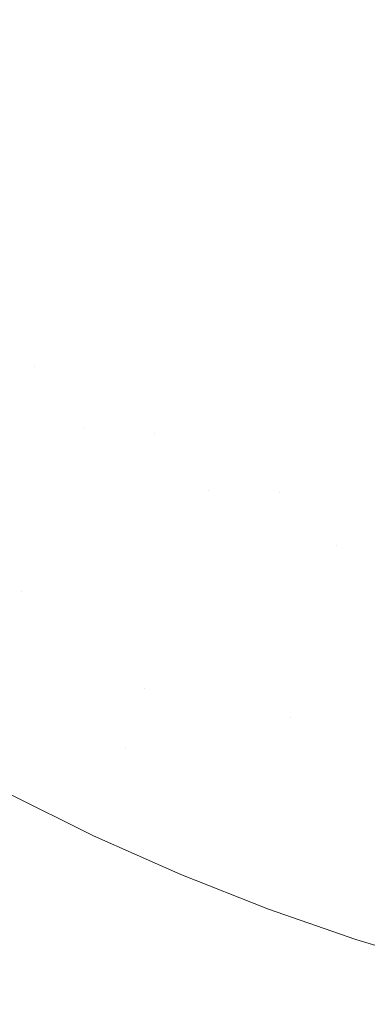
# Model space of a CAD drawing. Header units: centimetres. Extents: x -21.6 to 22.7, y 3.4 to 5.2.
# Tile 93 of 256: x -6.6406 to -6.6067, y 3.6043 to 3.7003. Entities that reach past the tile are written whole.
import ezdxf

# ---------------------------------------------------------------- set-up
doc = ezdxf.new("R2010")
doc.units = ezdxf.units.CM
doc.header["$LTSCALE"] = 2.54
doc.layers.add('Lucido design-1', color=7, linetype='Continuous')

# ---------------------------------------------------------------- blocks, each defined once
blk = doc.blocks.new('Gruppo-4-1')
at = {"color": 7, "linetype": 'Continuous', "lineweight": 9}
blk.add_3dface([(-21.503423, 5.100212, -1872.215514), (-21.503423, 3.500212, -1872.215514), (22.630348, 3.500212, -1872.215514), (22.630348, 5.100212, -1872.215514)], dxfattribs=at)
for points, invisible_edges in [([(-6.6386, 3.698604, -1872.989037), (-6.64343, 3.702039, -1872.989037), (-6.642582, 3.70371, -1872.987182), (-6.637792, 3.700303, -1872.987182)], 15), ([(-6.636265, 3.703518, -1872.983383), (-6.631435, 3.700308, -1872.983383), (-6.632145, 3.698706, -1872.985296), (-6.637014, 3.701941, -1872.985296)], 15), ([(-6.625849, 3.698812, -1872.981445), (-6.630753, 3.701848, -1872.981445), (-6.630098, 3.703325, -1872.979485), (-6.62523, 3.700312, -1872.979485)], 15), ([(-6.624071, 3.703123, -1872.975514), (-6.619167, 3.700305, -1872.975514), (-6.6197, 3.698911, -1872.977507), (-6.624638, 3.701749, -1872.977507)], 15), ([(-6.607058, 3.701364, -1872.965413), (-6.607419, 3.700244, -1872.967443), (-6.612392, 3.702674, -1872.967443), (-6.612003, 3.70378, -1872.965413)], 15), ([(-6.618658, 3.701637, -1872.973508), (-6.618173, 3.702907, -1872.971493), (-6.613234, 3.700284, -1872.971493), (-6.613687, 3.698997, -1872.973508)], 15), ([(-6.612802, 3.701509, -1872.96947), (-6.612392, 3.702674, -1872.967443), (-6.607419, 3.700244, -1872.967443), (-6.6078, 3.699065, -1872.96947)], 15), ([(-6.607058, 3.701364, -1872.965413), (-6.606715, 3.702424, -1872.963384), (-6.60171, 3.700187, -1872.963384), (-6.602026, 3.699115, -1872.965413)], 15), ([(-6.639436, 3.696842, -1872.990856), (-6.644309, 3.700307, -1872.990856), (-6.64343, 3.702039, -1872.989037), (-6.6386, 3.698604, -1872.989037)], 15), ([(-6.637014, 3.701941, -1872.985296), (-6.632145, 3.698706, -1872.985296), (-6.632883, 3.697042, -1872.987182), (-6.637792, 3.700303, -1872.987182)], 15), ([(-6.626493, 3.697249, -1872.983383), (-6.631435, 3.700308, -1872.983383), (-6.630753, 3.701848, -1872.981445), (-6.625849, 3.698812, -1872.981445)], 15), ([(-6.624638, 3.701749, -1872.977507), (-6.6197, 3.698911, -1872.977507), (-6.620256, 3.697453, -1872.979485), (-6.62523, 3.700312, -1872.979485)], 15), ([(-6.613687, 3.698997, -1872.973508), (-6.614163, 3.697647, -1872.975514), (-6.619167, 3.700305, -1872.975514), (-6.618658, 3.701637, -1872.973508)], 15), ([(-6.6078, 3.699065, -1872.96947), (-6.608201, 3.697825, -1872.971493), (-6.613234, 3.700284, -1872.971493), (-6.612802, 3.701509, -1872.96947)], 15), ([(-6.602026, 3.699115, -1872.965413), (-6.602359, 3.697984, -1872.967443), (-6.607419, 3.700244, -1872.967443), (-6.607058, 3.701364, -1872.965413)], 15), ([(-6.640302, 3.69502, -1872.992638), (-6.645219, 3.698516, -1872.992638), (-6.644309, 3.700307, -1872.990856), (-6.639436, 3.696842, -1872.990856)], 15), ([(-6.637792, 3.700303, -1872.987182), (-6.632883, 3.697042, -1872.987182), (-6.633649, 3.695314, -1872.989037), (-6.6386, 3.698604, -1872.989037)], 15), ([(-6.627163, 3.695622, -1872.985296), (-6.632145, 3.698706, -1872.985296), (-6.631435, 3.700308, -1872.983383), (-6.626493, 3.697249, -1872.983383)], 15), ([(-6.62523, 3.700312, -1872.979485), (-6.620256, 3.697453, -1872.979485), (-6.620837, 3.695932, -1872.981445), (-6.625849, 3.698812, -1872.981445)], 15), ([(-6.61466, 3.696234, -1872.977507), (-6.6197, 3.698911, -1872.977507), (-6.619167, 3.700305, -1872.975514), (-6.614163, 3.697647, -1872.975514)], 15), ([(-6.613687, 3.698997, -1872.973508), (-6.613234, 3.700284, -1872.971493), (-6.608201, 3.697825, -1872.971493), (-6.608622, 3.696522, -1872.973508)], 15), ([(-6.6078, 3.699065, -1872.96947), (-6.607419, 3.700244, -1872.967443), (-6.602359, 3.697984, -1872.967443), (-6.60271, 3.696791, -1872.96947)], 15), ([(-6.641197, 3.693136, -1872.994379), (-6.646159, 3.696665, -1872.994379), (-6.645219, 3.698516, -1872.992638), (-6.640302, 3.69502, -1872.992638)], 15), ([(-6.6386, 3.698604, -1872.989037), (-6.633649, 3.695314, -1872.989037), (-6.634443, 3.693524, -1872.990856), (-6.639436, 3.696842, -1872.990856)], 15), ([(-6.62786, 3.693932, -1872.987182), (-6.632883, 3.697042, -1872.987182), (-6.632145, 3.698706, -1872.985296), (-6.627163, 3.695622, -1872.985296)], 15), ([(-6.625849, 3.698812, -1872.981445), (-6.620837, 3.695932, -1872.981445), (-6.621443, 3.694347, -1872.983383), (-6.626493, 3.697249, -1872.983383)], 15), ([(-6.61518, 3.694757, -1872.979485), (-6.620256, 3.697453, -1872.979485), (-6.6197, 3.698911, -1872.977507), (-6.61466, 3.696234, -1872.977507)], 15), ([(-6.608622, 3.696522, -1872.973508), (-6.609063, 3.695155, -1872.975514), (-6.614163, 3.697647, -1872.975514), (-6.613687, 3.698997, -1872.973508)], 15), ([(-6.60271, 3.696791, -1872.96947), (-6.60308, 3.695536, -1872.971493), (-6.608201, 3.697825, -1872.971493), (-6.6078, 3.699065, -1872.96947)], 15), ([(-6.626493, 3.697249, -1872.983383), (-6.621443, 3.694347, -1872.983383), (-6.622073, 3.692697, -1872.985296), (-6.627163, 3.695622, -1872.985296)], 15), ([(-6.615723, 3.693216, -1872.981445), (-6.620837, 3.695932, -1872.981445), (-6.620256, 3.697453, -1872.979485), (-6.61518, 3.694757, -1872.979485)], 15), ([(-6.614163, 3.697647, -1872.975514), (-6.609063, 3.695155, -1872.975514), (-6.609525, 3.693725, -1872.977507), (-6.61466, 3.696234, -1872.977507)], 15), ([(-6.608622, 3.696522, -1872.973508), (-6.608201, 3.697825, -1872.971493), (-6.60308, 3.695536, -1872.971493), (-6.603468, 3.694219, -1872.973508)], 15), ([(-6.639436, 3.696842, -1872.990856), (-6.634443, 3.693524, -1872.990856), (-6.635264, 3.691671, -1872.992638), (-6.640302, 3.69502, -1872.992638)], 15), ([(-6.628583, 3.692178, -1872.989037), (-6.633649, 3.695314, -1872.989037), (-6.632883, 3.697042, -1872.987182), (-6.62786, 3.693932, -1872.987182)], 15), ([(-6.603468, 3.694219, -1872.973508), (-6.603874, 3.692837, -1872.975514), (-6.609063, 3.695155, -1872.975514), (-6.608622, 3.696522, -1872.973508)], 15), ([(-6.627163, 3.695622, -1872.985296), (-6.622073, 3.692697, -1872.985296), (-6.622727, 3.690982, -1872.987182), (-6.62786, 3.693932, -1872.987182)], 15), ([(-6.616289, 3.691609, -1872.983383), (-6.621443, 3.694347, -1872.983383), (-6.620837, 3.695932, -1872.981445), (-6.615723, 3.693216, -1872.981445)], 15), ([(-6.61466, 3.696234, -1872.977507), (-6.609525, 3.693725, -1872.977507), (-6.610008, 3.69223, -1872.979485), (-6.61518, 3.694757, -1872.979485)], 15), ([(-6.640302, 3.69502, -1872.992638), (-6.635264, 3.691671, -1872.992638), (-6.636112, 3.689757, -1872.994379), (-6.641197, 3.693136, -1872.994379)], 15), ([(-6.629333, 3.69036, -1872.990856), (-6.634443, 3.693524, -1872.990856), (-6.633649, 3.695314, -1872.989037), (-6.628583, 3.692178, -1872.989037)], 15), ([(-6.61518, 3.694757, -1872.979485), (-6.610008, 3.69223, -1872.979485), (-6.610512, 3.69067, -1872.981445), (-6.615723, 3.693216, -1872.981445)], 15), ([(-6.6043, 3.691391, -1872.977507), (-6.609525, 3.693725, -1872.977507), (-6.609063, 3.695155, -1872.975514), (-6.603874, 3.692837, -1872.975514)], 15), ([(-6.630108, 3.68848, -1872.992638), (-6.635264, 3.691671, -1872.992638), (-6.634443, 3.693524, -1872.990856), (-6.629333, 3.69036, -1872.990856)], 15), ([(-6.62786, 3.693932, -1872.987182), (-6.622727, 3.690982, -1872.987182), (-6.623407, 3.689203, -1872.989037), (-6.628583, 3.692178, -1872.989037)], 15), ([(-6.616878, 3.689937, -1872.985296), (-6.622073, 3.692697, -1872.985296), (-6.621443, 3.694347, -1872.983383), (-6.616289, 3.691609, -1872.983383)], 15), ([(-6.604745, 3.689879, -1872.979485), (-6.610008, 3.69223, -1872.979485), (-6.609525, 3.693725, -1872.977507), (-6.6043, 3.691391, -1872.977507)], 15), ([(-6.641197, 3.693136, -1872.994379), (-6.636112, 3.689757, -1872.994379), (-6.636988, 3.687782, -1872.996074), (-6.64212, 3.691193, -1872.996074)], 15), ([(-6.61749, 3.6882, -1872.987182), (-6.622727, 3.690982, -1872.987182), (-6.622073, 3.692697, -1872.985296), (-6.616878, 3.689937, -1872.985296)], 15), ([(-6.615723, 3.693216, -1872.981445), (-6.610512, 3.69067, -1872.981445), (-6.611038, 3.689043, -1872.983383), (-6.616289, 3.691609, -1872.983383)], 15), ([(-6.630909, 3.686536, -1872.994379), (-6.636112, 3.689757, -1872.994379), (-6.635264, 3.691671, -1872.992638), (-6.630108, 3.68848, -1872.992638)], 15), ([(-6.628583, 3.692178, -1872.989037), (-6.623407, 3.689203, -1872.989037), (-6.624111, 3.68736, -1872.990856), (-6.629333, 3.69036, -1872.990856)], 15), ([(-6.616289, 3.691609, -1872.983383), (-6.611038, 3.689043, -1872.983383), (-6.611584, 3.687351, -1872.985296), (-6.616878, 3.689937, -1872.985296)], 15), ([(-6.60521, 3.688301, -1872.981445), (-6.610512, 3.69067, -1872.981445), (-6.610008, 3.69223, -1872.979485), (-6.604745, 3.689879, -1872.979485)], 15), ([(-6.64212, 3.691193, -1872.996074), (-6.636988, 3.687782, -1872.996074), (-6.63789, 3.685747, -1872.99772), (-6.643072, 3.68919, -1872.99772)], 15), ([(-6.618125, 3.686397, -1872.989037), (-6.623407, 3.689203, -1872.989037), (-6.622727, 3.690982, -1872.987182), (-6.61749, 3.6882, -1872.987182)], 15), ([(-6.605694, 3.686656, -1872.983383), (-6.611038, 3.689043, -1872.983383), (-6.610512, 3.69067, -1872.981445), (-6.60521, 3.688301, -1872.981445)], 15), ([(-6.631736, 3.684531, -1872.996074), (-6.636988, 3.687782, -1872.996074), (-6.636112, 3.689757, -1872.994379), (-6.630909, 3.686536, -1872.994379)], 15), ([(-6.629333, 3.69036, -1872.990856), (-6.624111, 3.68736, -1872.990856), (-6.624839, 3.685452, -1872.992638), (-6.630108, 3.68848, -1872.992638)], 15), ([(-6.616878, 3.689937, -1872.985296), (-6.611584, 3.687351, -1872.985296), (-6.612152, 3.685592, -1872.987182), (-6.61749, 3.6882, -1872.987182)], 15), ([(-6.643072, 3.68919, -1872.99772), (-6.63789, 3.685747, -1872.99772), (-6.638818, 3.683652, -1872.999315), (-6.644051, 3.687129, -1872.999315)], 15), ([(-6.618782, 3.684529, -1872.990856), (-6.624111, 3.68736, -1872.990856), (-6.623407, 3.689203, -1872.989037), (-6.618125, 3.686397, -1872.989037)], 15), ([(-6.606198, 3.684945, -1872.985296), (-6.611584, 3.687351, -1872.985296), (-6.611038, 3.689043, -1872.983383), (-6.605694, 3.686656, -1872.983383)], 15), ([(-6.632588, 3.682464, -1872.99772), (-6.63789, 3.685747, -1872.99772), (-6.636988, 3.687782, -1872.996074), (-6.631736, 3.684531, -1872.996074)], 15), ([(-6.630108, 3.68848, -1872.992638), (-6.624839, 3.685452, -1872.992638), (-6.625592, 3.683481, -1872.994379), (-6.630909, 3.686536, -1872.994379)], 15), ([(-6.61749, 3.6882, -1872.987182), (-6.612152, 3.685592, -1872.987182), (-6.612742, 3.683768, -1872.989037), (-6.618125, 3.686397, -1872.989037)], 15), ([(-6.644051, 3.687129, -1872.999315), (-6.638818, 3.683652, -1872.999315), (-6.639772, 3.6815, -1873.000853), (-6.645057, 3.685012, -1873.000853)], 15), ([(-6.619463, 3.682596, -1872.992638), (-6.624839, 3.685452, -1872.992638), (-6.624111, 3.68736, -1872.990856), (-6.618782, 3.684529, -1872.990856)], 15), ([(-6.606722, 3.683166, -1872.987182), (-6.612152, 3.685592, -1872.987182), (-6.611584, 3.687351, -1872.985296), (-6.606198, 3.684945, -1872.985296)], 15), ([(-6.633464, 3.680338, -1872.999315), (-6.638818, 3.683652, -1872.999315), (-6.63789, 3.685747, -1872.99772), (-6.632588, 3.682464, -1872.99772)], 15), ([(-6.630909, 3.686536, -1872.994379), (-6.625592, 3.683481, -1872.994379), (-6.626369, 3.681447, -1872.996074), (-6.631736, 3.684531, -1872.996074)], 15), ([(-6.618125, 3.686397, -1872.989037), (-6.612742, 3.683768, -1872.989037), (-6.613353, 3.681877, -1872.990856), (-6.618782, 3.684529, -1872.990856)], 15), ([(-6.645057, 3.685012, -1873.000853), (-6.639772, 3.6815, -1873.000853), (-6.640751, 3.679292, -1873.002333), (-6.646089, 3.682839, -1873.002333)], 15), ([(-6.620167, 3.680599, -1872.994379), (-6.625592, 3.683481, -1872.994379), (-6.624839, 3.685452, -1872.992638), (-6.619463, 3.682596, -1872.992638)], 15), ([(-6.607265, 3.68132, -1872.989037), (-6.612742, 3.683768, -1872.989037), (-6.612152, 3.685592, -1872.987182), (-6.606722, 3.683166, -1872.987182)], 15), ([(-6.606198, 3.684945, -1872.985296), (-6.600725, 3.682724, -1872.985296), (-6.601203, 3.680927, -1872.987182), (-6.606722, 3.683166, -1872.987182)], 15), ([(-6.631736, 3.684531, -1872.996074), (-6.626369, 3.681447, -1872.996074), (-6.627169, 3.679351, -1872.99772), (-6.632588, 3.682464, -1872.99772)], 15), ([(-6.618782, 3.684529, -1872.990856), (-6.613353, 3.681877, -1872.990856), (-6.613985, 3.67992, -1872.992638), (-6.619463, 3.682596, -1872.992638)], 15), ([(-6.634365, 3.678153, -1873.000853), (-6.639772, 3.6815, -1873.000853), (-6.638818, 3.683652, -1872.999315), (-6.633464, 3.680338, -1872.999315)], 15), ([(-6.620893, 3.678538, -1872.996074), (-6.626369, 3.681447, -1872.996074), (-6.625592, 3.683481, -1872.994379), (-6.620167, 3.680599, -1872.994379)], 15), ([(-6.607828, 3.679408, -1872.990856), (-6.613353, 3.681877, -1872.990856), (-6.612742, 3.683768, -1872.989037), (-6.607265, 3.68132, -1872.989037)], 15), ([(-6.606722, 3.683166, -1872.987182), (-6.601203, 3.680927, -1872.987182), (-6.6017, 3.679063, -1872.989037), (-6.607265, 3.68132, -1872.989037)], 15), ([(-6.632588, 3.682464, -1872.99772), (-6.627169, 3.679351, -1872.99772), (-6.627993, 3.677194, -1872.999315), (-6.633464, 3.680338, -1872.999315)], 15), ([(-6.619463, 3.682596, -1872.992638), (-6.613985, 3.67992, -1872.992638), (-6.614638, 3.677898, -1872.994379), (-6.620167, 3.680599, -1872.994379)], 15), ([(-6.63529, 3.675911, -1873.002333), (-6.640751, 3.679292, -1873.002333), (-6.639772, 3.6815, -1873.000853), (-6.634365, 3.678153, -1873.000853)], 15), ([(-6.621641, 3.676414, -1872.99772), (-6.627169, 3.679351, -1872.99772), (-6.626369, 3.681447, -1872.996074), (-6.620893, 3.678538, -1872.996074)], 15), ([(-6.60841, 3.677429, -1872.992638), (-6.613985, 3.67992, -1872.992638), (-6.613353, 3.681877, -1872.990856), (-6.607828, 3.679408, -1872.990856)], 15), ([(-6.607265, 3.68132, -1872.989037), (-6.6017, 3.679063, -1872.989037), (-6.602214, 3.677131, -1872.990856), (-6.607828, 3.679408, -1872.990856)], 15), ([(-6.633464, 3.680338, -1872.999315), (-6.627993, 3.677194, -1872.999315), (-6.62884, 3.674978, -1873.000853), (-6.634365, 3.678153, -1873.000853)], 15), ([(-6.620167, 3.680599, -1872.994379), (-6.614638, 3.677898, -1872.994379), (-6.615312, 3.675811, -1872.996074), (-6.620893, 3.678538, -1872.996074)], 15), ([(-6.636237, 3.673613, -1873.003749), (-6.641755, 3.677029, -1873.003749), (-6.640751, 3.679292, -1873.002333), (-6.63529, 3.675911, -1873.002333)], 15), ([(-6.62241, 3.674228, -1872.999315), (-6.627993, 3.677194, -1872.999315), (-6.627169, 3.679351, -1872.99772), (-6.621641, 3.676414, -1872.99772)], 15), ([(-6.609012, 3.675384, -1872.994379), (-6.614638, 3.677898, -1872.994379), (-6.613985, 3.67992, -1872.992638), (-6.60841, 3.677429, -1872.992638)], 15), ([(-6.607828, 3.679408, -1872.990856), (-6.602214, 3.677131, -1872.990856), (-6.602746, 3.675131, -1872.992638), (-6.60841, 3.677429, -1872.992638)], 15), ([(-6.634365, 3.678153, -1873.000853), (-6.62884, 3.674978, -1873.000853), (-6.629708, 3.672703, -1873.002333), (-6.63529, 3.675911, -1873.002333)], 15), ([(-6.620893, 3.678538, -1872.996074), (-6.615312, 3.675811, -1872.996074), (-6.616007, 3.673661, -1872.99772), (-6.621641, 3.676414, -1872.99772)], 15), ([(-6.623201, 3.671983, -1873.000853), (-6.62884, 3.674978, -1873.000853), (-6.627993, 3.677194, -1872.999315), (-6.62241, 3.674228, -1872.999315)], 15), ([(-6.609634, 3.673274, -1872.996074), (-6.615312, 3.675811, -1872.996074), (-6.614638, 3.677898, -1872.994379), (-6.609012, 3.675384, -1872.994379)], 15), ([(-6.60841, 3.677429, -1872.992638), (-6.602746, 3.675131, -1872.992638), (-6.603296, 3.673065, -1872.994379), (-6.609012, 3.675384, -1872.994379)], 15), ([(-6.637206, 3.671261, -1873.0051), (-6.642781, 3.674713, -1873.0051), (-6.641755, 3.677029, -1873.003749), (-6.636237, 3.673613, -1873.003749)], 15), ([(-6.621641, 3.676414, -1872.99772), (-6.616007, 3.673661, -1872.99772), (-6.616721, 3.671449, -1872.999315), (-6.62241, 3.674228, -1872.999315)], 15), ([(-6.63529, 3.675911, -1873.002333), (-6.629708, 3.672703, -1873.002333), (-6.630598, 3.670373, -1873.003749), (-6.636237, 3.673613, -1873.003749)], 15), ([(-6.610274, 3.6711, -1872.99772), (-6.616007, 3.673661, -1872.99772), (-6.615312, 3.675811, -1872.996074), (-6.609634, 3.673274, -1872.996074)], 15), ([(-6.609012, 3.675384, -1872.994379), (-6.603296, 3.673065, -1872.994379), (-6.603864, 3.670934, -1872.996074), (-6.609634, 3.673274, -1872.996074)], 15), ([(-6.638197, 3.668859, -1873.006381), (-6.64383, 3.672346, -1873.006381), (-6.642781, 3.674713, -1873.0051), (-6.637206, 3.671261, -1873.0051)], 15), ([(-6.624013, 3.669678, -1873.002333), (-6.629708, 3.672703, -1873.002333), (-6.62884, 3.674978, -1873.000853), (-6.623201, 3.671983, -1873.000853)], 15), ([(-6.62241, 3.674228, -1872.999315), (-6.616721, 3.671449, -1872.999315), (-6.617456, 3.669175, -1873.000853), (-6.623201, 3.671983, -1873.000853)], 15), ([(-6.636237, 3.673613, -1873.003749), (-6.630598, 3.670373, -1873.003749), (-6.631509, 3.667988, -1873.0051), (-6.637206, 3.671261, -1873.0051)], 15), ([(-6.610933, 3.668863, -1872.999315), (-6.616721, 3.671449, -1872.999315), (-6.616007, 3.673661, -1872.99772), (-6.610274, 3.6711, -1872.99772)], 15), ([(-6.609634, 3.673274, -1872.996074), (-6.603864, 3.670934, -1872.996074), (-6.604449, 3.668737, -1872.99772), (-6.610274, 3.6711, -1872.99772)], 15), ([(-6.639207, 3.666407, -1873.007589), (-6.644901, 3.669931, -1873.007589), (-6.64383, 3.672346, -1873.006381), (-6.638197, 3.668859, -1873.006381)], 15), ([(-6.624845, 3.667316, -1873.003749), (-6.630598, 3.670373, -1873.003749), (-6.629708, 3.672703, -1873.002333), (-6.624013, 3.669678, -1873.002333)], 15), ([(-6.623201, 3.671983, -1873.000853), (-6.617456, 3.669175, -1873.000853), (-6.618209, 3.666842, -1873.002333), (-6.624013, 3.669678, -1873.002333)], 15), ([(-6.611609, 3.666563, -1873.000853), (-6.617456, 3.669175, -1873.000853), (-6.616721, 3.671449, -1872.999315), (-6.610933, 3.668863, -1872.999315)], 15), ([(-6.637206, 3.671261, -1873.0051), (-6.631509, 3.667988, -1873.0051), (-6.63244, 3.665551, -1873.006381), (-6.638197, 3.668859, -1873.006381)], 15), ([(-6.625696, 3.6649, -1873.0051), (-6.631509, 3.667988, -1873.0051), (-6.630598, 3.670373, -1873.003749), (-6.624845, 3.667316, -1873.003749)], 15), ([(-6.610274, 3.6711, -1872.99772), (-6.604449, 3.668737, -1872.99772), (-6.605051, 3.666476, -1872.999315), (-6.610933, 3.668863, -1872.999315)], 15), ([(-6.645991, 3.667471, -1873.008722), (-6.644901, 3.669931, -1873.007589), (-6.639207, 3.666407, -1873.007589)], 11), ([(-6.624013, 3.669678, -1873.002333), (-6.618209, 3.666842, -1873.002333), (-6.618982, 3.664452, -1873.003749), (-6.624845, 3.667316, -1873.003749)], 15), ([(-6.638197, 3.668859, -1873.006381), (-6.63244, 3.665551, -1873.006381), (-6.63339, 3.663064, -1873.007589), (-6.639207, 3.666407, -1873.007589)], 15), ([(-6.612304, 3.664204, -1873.002333), (-6.618209, 3.666842, -1873.002333), (-6.617456, 3.669175, -1873.000853), (-6.611609, 3.666563, -1873.000853)], 15), ([(-6.610933, 3.668863, -1872.999315), (-6.605051, 3.666476, -1872.999315), (-6.605669, 3.664153, -1873.000853), (-6.611609, 3.666563, -1873.000853)], 15), ([(-6.626565, 3.66243, -1873.006381), (-6.63244, 3.665551, -1873.006381), (-6.631509, 3.667988, -1873.0051), (-6.625696, 3.6649, -1873.0051)], 15), ([(-6.647101, 3.664967, -1873.009775), (-6.645991, 3.667471, -1873.008722), (-6.634357, 3.66053, -1873.008722), (-6.635342, 3.657951, -1873.009775)], 15), ([(-6.634357, 3.66053, -1873.008722), (-6.645991, 3.667471, -1873.008722), (-6.639207, 3.666407, -1873.007589)], 11), ([(-6.624845, 3.667316, -1873.003749), (-6.618982, 3.664452, -1873.003749), (-6.619772, 3.662005, -1873.0051), (-6.625696, 3.6649, -1873.0051)], 15), ([(-6.613016, 3.661786, -1873.003749), (-6.618982, 3.664452, -1873.003749), (-6.618209, 3.666842, -1873.002333), (-6.612304, 3.664204, -1873.002333)], 15), ([(-6.611609, 3.666563, -1873.000853), (-6.605669, 3.664153, -1873.000853), (-6.606304, 3.66177, -1873.002333), (-6.612304, 3.664204, -1873.002333)], 15), ([(-6.639207, 3.666407, -1873.007589), (-6.63339, 3.663064, -1873.007589), (-6.634357, 3.66053, -1873.008722)], 11), ([(-6.635342, 3.657951, -1873.009775), (-6.636343, 3.655331, -1873.010748), (-6.648229, 3.662423, -1873.010748), (-6.647101, 3.664967, -1873.009775)], 15), ([(-6.627453, 3.65991, -1873.007589), (-6.63339, 3.663064, -1873.007589), (-6.63244, 3.665551, -1873.006381), (-6.626565, 3.66243, -1873.006381)], 15), ([(-6.625696, 3.6649, -1873.0051), (-6.619772, 3.662005, -1873.0051), (-6.620579, 3.659505, -1873.006381), (-6.626565, 3.66243, -1873.006381)], 15), ([(-6.613744, 3.659312, -1873.0051), (-6.619772, 3.662005, -1873.0051), (-6.618982, 3.664452, -1873.003749), (-6.613016, 3.661786, -1873.003749)], 15), ([(-6.612304, 3.664204, -1873.002333), (-6.606304, 3.66177, -1873.002333), (-6.606954, 3.659327, -1873.003749), (-6.613016, 3.661786, -1873.003749)], 15), ([(-6.634357, 3.66053, -1873.008722), (-6.63339, 3.663064, -1873.007589), (-6.627453, 3.65991, -1873.007589)], 11), ([(-6.637358, 3.652673, -1873.011636), (-6.649373, 3.659841, -1873.011636), (-6.648229, 3.662423, -1873.010748), (-6.636343, 3.655331, -1873.010748)], 15), ([(-6.626565, 3.66243, -1873.006381), (-6.620579, 3.659505, -1873.006381), (-6.621403, 3.656955, -1873.007589), (-6.627453, 3.65991, -1873.007589)], 15), ([(-6.614488, 3.656784, -1873.006381), (-6.620579, 3.659505, -1873.006381), (-6.619772, 3.662005, -1873.0051), (-6.613744, 3.659312, -1873.0051)], 15), ([(-6.613016, 3.661786, -1873.003749), (-6.606954, 3.659327, -1873.003749), (-6.607619, 3.656828, -1873.0051), (-6.613744, 3.659312, -1873.0051)], 15), ([(-6.600803, 3.657081, -1873.003749), (-6.606954, 3.659327, -1873.003749), (-6.606304, 3.66177, -1873.002333), (-6.600215, 3.659546, -1873.002333)], 15), ([(-6.638387, 3.649979, -1873.012437), (-6.650533, 3.657226, -1873.012437), (-6.649373, 3.659841, -1873.011636), (-6.637358, 3.652673, -1873.011636)], 15), ([(-6.635342, 3.657951, -1873.009775), (-6.634357, 3.66053, -1873.008722), (-6.622243, 3.654355, -1873.008722), (-6.623098, 3.65171, -1873.009775)], 15), ([(-6.622243, 3.654355, -1873.008722), (-6.634357, 3.66053, -1873.008722), (-6.627453, 3.65991, -1873.007589)], 11), ([(-6.627453, 3.65991, -1873.007589), (-6.621403, 3.656955, -1873.007589), (-6.622243, 3.654355, -1873.008722)], 11), ([(-6.615248, 3.654204, -1873.007589), (-6.621403, 3.656955, -1873.007589), (-6.620579, 3.659505, -1873.006381), (-6.614488, 3.656784, -1873.006381)], 15), ([(-6.613744, 3.659312, -1873.0051), (-6.607619, 3.656828, -1873.0051), (-6.608299, 3.654273, -1873.006381), (-6.614488, 3.656784, -1873.006381)], 15), ([(-6.601405, 3.654558, -1873.0051), (-6.607619, 3.656828, -1873.0051), (-6.606954, 3.659327, -1873.003749), (-6.600803, 3.657081, -1873.003749)], 15), ([(-6.623098, 3.65171, -1873.009775), (-6.623966, 3.649023, -1873.010748), (-6.636343, 3.655331, -1873.010748), (-6.635342, 3.657951, -1873.009775)], 15), ([(-6.639427, 3.647254, -1873.01315), (-6.651706, 3.654579, -1873.01315), (-6.650533, 3.657226, -1873.012437), (-6.638387, 3.649979, -1873.012437)], 15), ([(-6.622243, 3.654355, -1873.008722), (-6.621403, 3.656955, -1873.007589), (-6.615248, 3.654204, -1873.007589)], 11), ([(-6.614488, 3.656784, -1873.006381), (-6.608299, 3.654273, -1873.006381), (-6.608993, 3.651667, -1873.007589), (-6.615248, 3.654204, -1873.007589)], 15), ([(-6.60202, 3.65198, -1873.006381), (-6.608299, 3.654273, -1873.006381), (-6.607619, 3.656828, -1873.0051), (-6.601405, 3.654558, -1873.0051)], 15), ([(-6.636343, 3.655331, -1873.010748), (-6.623966, 3.649023, -1873.010748), (-6.624847, 3.646296, -1873.011636), (-6.637358, 3.652673, -1873.011636)], 15), ([(-6.640479, 3.644501, -1873.013772), (-6.652891, 3.651906, -1873.013772), (-6.651706, 3.654579, -1873.01315), (-6.639427, 3.647254, -1873.01315)], 15), ([(-6.623098, 3.65171, -1873.009775), (-6.622243, 3.654355, -1873.008722), (-6.6097, 3.649011, -1873.008722), (-6.61042, 3.646309, -1873.009775)], 15), ([(-6.6097, 3.649011, -1873.008722), (-6.622243, 3.654355, -1873.008722), (-6.615248, 3.654204, -1873.007589)], 11), ([(-6.615248, 3.654204, -1873.007589), (-6.608993, 3.651667, -1873.007589), (-6.6097, 3.649011, -1873.008722)], 11), ([(-6.602647, 3.649349, -1873.007589), (-6.608993, 3.651667, -1873.007589), (-6.608299, 3.654273, -1873.006381), (-6.60202, 3.65198, -1873.006381)], 15), ([(-6.637358, 3.652673, -1873.011636), (-6.624847, 3.646296, -1873.011636), (-6.625739, 3.643533, -1873.012437), (-6.638387, 3.649979, -1873.012437)], 15), ([(-6.654086, 3.649209, -1873.014301), (-6.652891, 3.651906, -1873.013772), (-6.640479, 3.644501, -1873.013772)], 11), ([(-6.61042, 3.646309, -1873.009775), (-6.611151, 3.643563, -1873.010748), (-6.623966, 3.649023, -1873.010748), (-6.623098, 3.65171, -1873.009775)], 15), ([(-6.6097, 3.649011, -1873.008722), (-6.608993, 3.651667, -1873.007589), (-6.602647, 3.649349, -1873.007589)], 11), ([(-6.638387, 3.649979, -1873.012437), (-6.625739, 3.643533, -1873.012437), (-6.626642, 3.640737, -1873.01315), (-6.639427, 3.647254, -1873.01315)], 15), ([(-6.596788, 3.644555, -1873.008722), (-6.6097, 3.649011, -1873.008722), (-6.602647, 3.649349, -1873.007589)], 11), ([(-6.628475, 3.635065, -1873.014301), (-6.629402, 3.632195, -1873.014736), (-6.655291, 3.646493, -1873.014736), (-6.654086, 3.649209, -1873.014301)], 15), ([(-6.628475, 3.635065, -1873.014301), (-6.654086, 3.649209, -1873.014301), (-6.640479, 3.644501, -1873.013772)], 11), ([(-6.624847, 3.646296, -1873.011636), (-6.623966, 3.649023, -1873.010748), (-6.611151, 3.643563, -1873.010748), (-6.611893, 3.640776, -1873.011636)], 15), ([(-6.61042, 3.646309, -1873.009775), (-6.6097, 3.649011, -1873.008722), (-6.596788, 3.644555, -1873.008722), (-6.597368, 3.641804, -1873.009775)], 15), ([(-6.630334, 3.629308, -1873.015076), (-6.656502, 3.64376, -1873.015076), (-6.655291, 3.646493, -1873.014736), (-6.629402, 3.632195, -1873.014736)], 15), ([(-6.639427, 3.647254, -1873.01315), (-6.626642, 3.640737, -1873.01315), (-6.627554, 3.637914, -1873.013772), (-6.640479, 3.644501, -1873.013772)], 15), ([(-6.611893, 3.640776, -1873.011636), (-6.612644, 3.637953, -1873.012437), (-6.625739, 3.643533, -1873.012437), (-6.624847, 3.646296, -1873.011636)], 15), ([(-6.597368, 3.641804, -1873.009775), (-6.597958, 3.639009, -1873.010748), (-6.611151, 3.643563, -1873.010748), (-6.61042, 3.646309, -1873.009775)], 15), ([(-6.640479, 3.644501, -1873.013772), (-6.627554, 3.637914, -1873.013772), (-6.628475, 3.635065, -1873.014301)], 11), ([(-6.657718, 3.641015, -1873.015319), (-6.656502, 3.64376, -1873.015076), (-6.630334, 3.629308, -1873.015076)], 11), ([(-6.613405, 3.635097, -1873.01315), (-6.626642, 3.640737, -1873.01315), (-6.625739, 3.643533, -1873.012437), (-6.612644, 3.637953, -1873.012437)], 15), ([(-6.611893, 3.640776, -1873.011636), (-6.611151, 3.643563, -1873.010748), (-6.597958, 3.639009, -1873.010748), (-6.598557, 3.636174, -1873.011636)], 15), ([(-6.658939, 3.638263, -1873.015465), (-6.657718, 3.641015, -1873.015319), (-6.602922, 3.615495, -1873.015319), (-6.60356, 3.612471, -1873.015465)], 15), ([(-6.602922, 3.615495, -1873.015319), (-6.657718, 3.641015, -1873.015319), (-6.630334, 3.629308, -1873.015076)], 11), ([(-6.614173, 3.632212, -1873.013772), (-6.627554, 3.637914, -1873.013772), (-6.626642, 3.640737, -1873.01315), (-6.613405, 3.635097, -1873.01315)], 15), ([(-6.598557, 3.636174, -1873.011636), (-6.599163, 3.633301, -1873.012437), (-6.612644, 3.637953, -1873.012437), (-6.611893, 3.640776, -1873.011636)], 15), ([(-6.658939, 3.638263, -1873.015465), (-6.60356, 3.612471, -1873.015465), (-6.633407, 3.62071, -1873.015514), (-6.641902, 3.624913, -1873.015514)], 11), ([(-6.628475, 3.635065, -1873.014301), (-6.627554, 3.637914, -1873.013772), (-6.614173, 3.632212, -1873.013772)], 11), ([(-6.612644, 3.637953, -1873.012437), (-6.599163, 3.633301, -1873.012437), (-6.599777, 3.630394, -1873.01315), (-6.613405, 3.635097, -1873.01315)], 15), ([(-6.601022, 3.624495, -1873.014301), (-6.601652, 3.621511, -1873.014736), (-6.629402, 3.632195, -1873.014736), (-6.628475, 3.635065, -1873.014301)], 15), ([(-6.601022, 3.624495, -1873.014301), (-6.628475, 3.635065, -1873.014301), (-6.614173, 3.632212, -1873.013772)], 11), ([(-6.613405, 3.635097, -1873.01315), (-6.599777, 3.630394, -1873.01315), (-6.600397, 3.627458, -1873.013772), (-6.614173, 3.632212, -1873.013772)], 15), ([(-6.629402, 3.632195, -1873.014736), (-6.601652, 3.621511, -1873.014736), (-6.602286, 3.618509, -1873.015076), (-6.630334, 3.629308, -1873.015076)], 15), ([(-6.614173, 3.632212, -1873.013772), (-6.600397, 3.627458, -1873.013772), (-6.601022, 3.624495, -1873.014301)], 11), ([(-6.630334, 3.629308, -1873.015076), (-6.602286, 3.618509, -1873.015076), (-6.602922, 3.615495, -1873.015319)], 11), ([(-21.503423, 3.500212, -1873.015514), (-6.641902, 3.624913, -1873.015514), (-6.633407, 3.62071, -1873.015514)], 9), ([(-21.503423, 3.500212, -1873.015514), (-6.633407, 3.62071, -1873.015514), (-6.624893, 3.616928, -1873.015514)], 9), ([(-6.60356, 3.612471, -1873.015465), (-6.624893, 3.616928, -1873.015514), (-6.633407, 3.62071, -1873.015514)], 9), ([(-21.503423, 3.500212, -1873.015514), (-6.624893, 3.616928, -1873.015514), (-6.616365, 3.613558, -1873.015514)], 9), ([(-6.60356, 3.612471, -1873.015465), (-6.616365, 3.613558, -1873.015514), (-6.624893, 3.616928, -1873.015514)], 9), ([(-6.616365, 3.613558, -1873.015514), (-6.607829, 3.610587, -1873.015514), (-21.503423, 3.500212, -1873.015514)], 10), ([(-6.60356, 3.612471, -1873.015465), (-6.607829, 3.610587, -1873.015514), (-6.616365, 3.613558, -1873.015514)], 9), ([(-6.60356, 3.612471, -1873.015465), (-6.604186, 3.609486, -1873.015514), (-6.607829, 3.610587, -1873.015514)], 9), ([(-21.503423, 3.500212, -1873.015514), (-6.607829, 3.610587, -1873.015514), (-6.604186, 3.609486, -1873.015514)], 9), ([(-6.604186, 3.609486, -1873.015514), (-6.599292, 3.608007, -1873.015514), (-21.503423, 3.500212, -1873.015514)], 10), ([(-21.503423, 3.500212, -1873.015514), (-6.599292, 3.608007, -1873.015514), (-6.590755, 3.605807, -1873.015514)], 9), ([(-21.503423, 3.500212, -1873.015514), (-6.590755, 3.605807, -1873.015514), (-6.582223, 3.603981, -1873.015514)], 9)]:
    blk.add_3dface(points, dxfattribs=dict(at, invisible_edges=invisible_edges))
blk = doc.blocks.new('Gruppo-5-1')
at = {"color": 7}
blk.add_blockref('Gruppo-4-1', (0, 0), dxfattribs=at)

msp = doc.modelspace()

# ---------------------------------------------------------------- block references
at = {"layer": 'Lucido design-1', "color": 7}
msp.add_blockref('Gruppo-5-1', (0, 0), dxfattribs=at)

doc.saveas('drawing.dxf')
